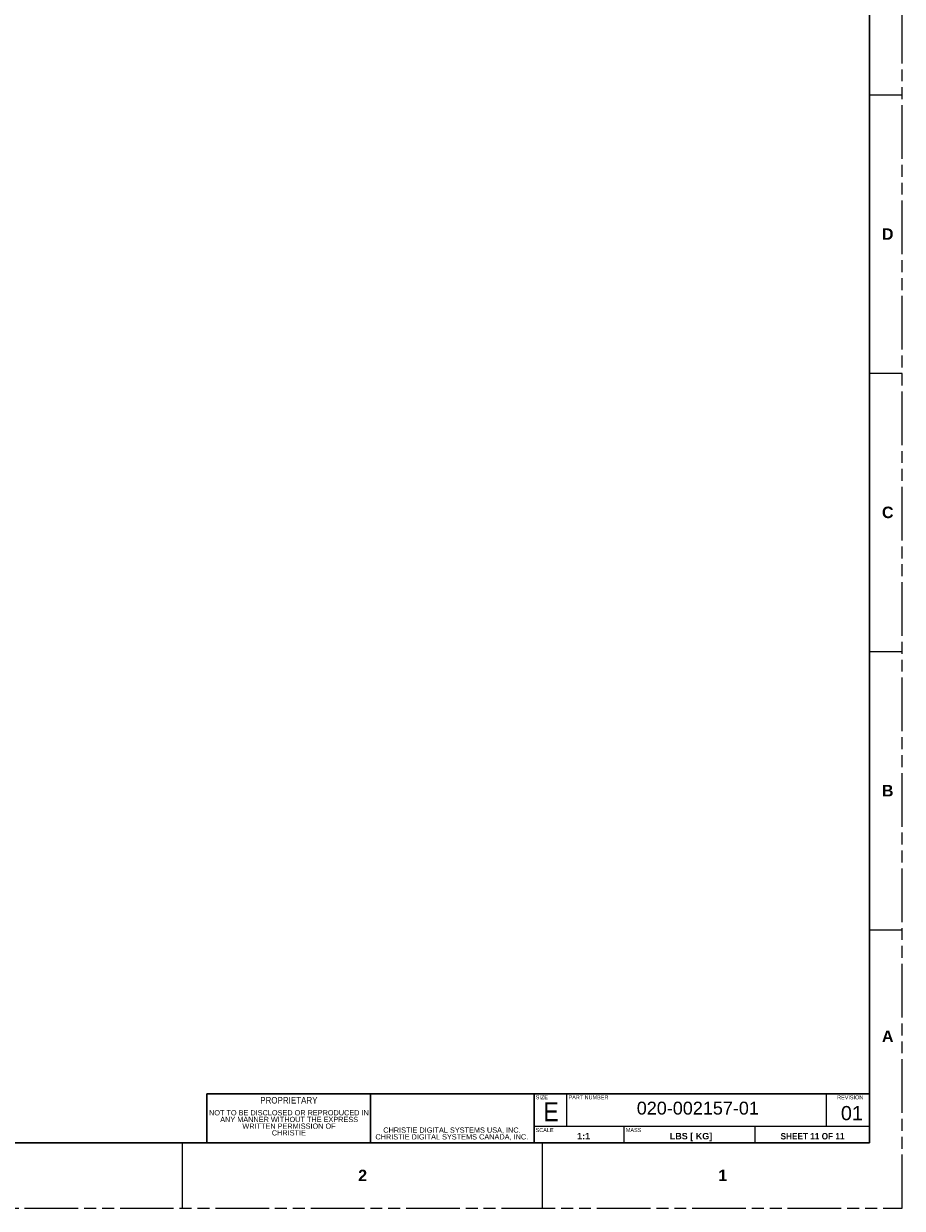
# Model space of a CAD drawing. Header units: millimetres. Extents: x 3925 to 5043, y -86 to 778.
# Tile 21 of 27: x 4702 to 5043, y -86 to 373. Entities that reach past the tile are written whole.
import ezdxf

# ---------------------------------------------------------------- set-up
doc = ezdxf.new("R2010")
doc.units = ezdxf.units.MM
doc.header["$LTSCALE"] = 46.255
doc.linetypes.add('PHANTOM', pattern=[0.8, 0.45, -0.05, 0.1, -0.05, 0.1, -0.05])
doc.linetypes.add('SLD-Solid', pattern=[0])
doc.layers.get('0').update_dxf_attribs({"linetype": 'CONTINUOUS'})
doc.layers.add('Form', color=7, linetype='CONTINUOUS', lineweight=13)
doc.styles.add('SLDTEXTSTYLE0', font='arialbd.ttf', dxfattribs={"height": 5.5})
doc.styles.add('SLDTEXTSTYLE1', font='txt', dxfattribs={"width": 0.913})
doc.styles.add('SLDTEXTSTYLE2', font='arial.ttf')
doc.styles.add('SLDTEXTSTYLE3', font='arial.ttf', dxfattribs={"width": 0.948})

msp = doc.modelspace()

# ---------------------------------------------------------------- linework, layer by layer
at = {"color": 7, "linetype": 'PHANTOM', "lineweight": 0}
for p, q in [((5042.511, -86.039), (5042.511, 777.561)), ((3924.911, -86.039), (5042.511, -86.039))]:
    msp.add_line(p, q, dxfattribs=at)
at = {"color": 7, "linetype": 'Continuous', "lineweight": 30}
for p in [(5029.811, 752.161), (3937.611, -60.639)]:
    msp.add_line(p, (5029.811, -60.639), dxfattribs=at)
at = {"color": 7, "linetype": 'Continuous', "lineweight": 0}
for p, q in [((5029.811, 345.761), (5042.511, 345.761)), ((5029.811, 237.811), (5042.511, 237.811)), ((5029.811, 129.861), (5042.511, 129.861)), ((5029.811, 21.911), (5042.511, 21.911)), ((4709.136, -60.639), (4772.636, -60.639)), ((4763.111, -60.639), (4763.111, -86.039)), ((4902.811, -60.639), (4902.811, -86.039))]:
    msp.add_line(p, q, dxfattribs=at)
at = {"layer": 'Form', "color": 7, "linetype": 'SLD-Solid', "lineweight": 30}
for p, q in [((5029.811, -41.589), (4772.636, -41.589)), ((4772.636, -60.639), (4772.636, -41.589)), ((4836.136, -60.639), (4836.136, -41.589)), ((4899.636, -60.639), (4899.636, -41.589))]:
    msp.add_line(p, q, dxfattribs=at)
at = {"layer": 'Form', "color": 7, "linetype": 'SLD-Solid', "lineweight": 0}
for p, q in [((4772.636, -60.639), (4772.636, -41.589)), ((4912.336, -54.289), (4912.336, -41.589)), ((5013.111, -54.289), (5013.111, -41.589)), ((5029.811, -54.289), (4899.636, -54.289)), ((4934.561, -60.639), (4934.561, -54.289)), ((4985.361, -60.639), (4985.361, -54.289)), ((4836.136, -60.639), (4772.636, -60.639)), ((4899.636, -60.639), (4836.136, -60.639)), ((5029.811, -60.639), (4899.636, -60.639))]:
    msp.add_line(p, q, dxfattribs=at)

# ---------------------------------------------------------------- texts
at = {"color": 7, "linetype": 'Continuous', "lineweight": 0, "char_height": 4.445, "attachment_point": 1, "style": 'SLDTEXTSTYLE0'}
for s, insert in [('D', (5034.606, 294.058)), ('C', (5034.606, 186.108)), ('B', (5034.606, 78.158)), ('A', (5034.606, -17.092)), ('2', (4831.406, -71.067)), ('1', (4971.106, -71.067))]:
    msp.add_mtext(s, dxfattribs=dict(at, insert=insert))
at = {"color": 0, "linetype": 'Continuous', "lineweight": 0, "char_height": 2.032, "attachment_point": 2}
for s, insert, style in [('NOT TO BE DISCLOSED OR REPRODUCED IN', (4804.535, -47.962), 'SLDTEXTSTYLE1'), ('ANY MANNER WITHOUT THE EXPRESS', (4804.617, -50.559), 'SLDTEXTSTYLE1'), ('WRITTEN PERMISSION OF ', (4804.562, -53.155), 'SLDTEXTSTYLE1'), ('CHRISTIE DIGITAL SYSTEMS USA, INC.', (4867.789, -54.685), 'SLDTEXTSTYLE2'), ('CHRISTIE', (4804.516, -55.752), 'SLDTEXTSTYLE1'), ('CHRISTIE DIGITAL SYSTEMS CANADA, INC.', (4867.731, -57.304), 'SLDTEXTSTYLE2')]:
    msp.add_mtext(s, dxfattribs=dict(at, insert=insert, style=style))
at = {"layer": 'Form', "color": 7, "linetype": 'Continuous', "lineweight": 0}
for s, insert, char_height, attachment_point, style in [('PROPRIETARY', (4804.511, -42.858), 2.54, 2, 'SLDTEXTSTYLE1'), ('SIZE', (4900.277, -42.221), 1.524, 1, 'SLDTEXTSTYLE1'), ('E', (4906.241, -44.91), 7.366, 2, 'SLDTEXTSTYLE1'), ('PART NUMBER', (4913.014, -42.241), 1.524, 1, 'SLDTEXTSTYLE1'), ('{\\H1.3333x;\\W1;020-002157-01}', (4939.485, -44.681), 3.75, 1, 'SLDTEXTSTYLE3'), ('REVISION', (5017.217, -42.241), 1.524, 1, 'SLDTEXTSTYLE1'), ('{\\fArial|b0|i0|c136|p34;0\\fArial|b0|i0|c0|p34;1}', (5018.679, -46.364), 5.5, 1, 'SLDTEXTSTYLE0'), ('SCALE', (4900.248, -54.928), 1.524, 1, 'SLDTEXTSTYLE1'), ('MASS', (4935.252, -54.924), 1.524, 1, 'SLDTEXTSTYLE1'), ('1:1', (4918.858, -56.797), 2.5, 2, 'SLDTEXTSTYLE0'), (' LBS [ KG]', (4960.046, -56.805), 2.5, 2, 'SLDTEXTSTYLE0'), ('{\\fArial|b1|i0|c136|p34;SHEET \\fArial|b1|i0|c0|p34;11\\fArial|b1|i0|c136|p34; OF \\fArial|b1|i0|c0|p34;11}', (5007.682, -56.832), 2.5, 2, 'SLDTEXTSTYLE1')]:
    msp.add_mtext(s, dxfattribs=dict(at, insert=insert, char_height=char_height, attachment_point=attachment_point, style=style))

doc.saveas('drawing.dxf')
